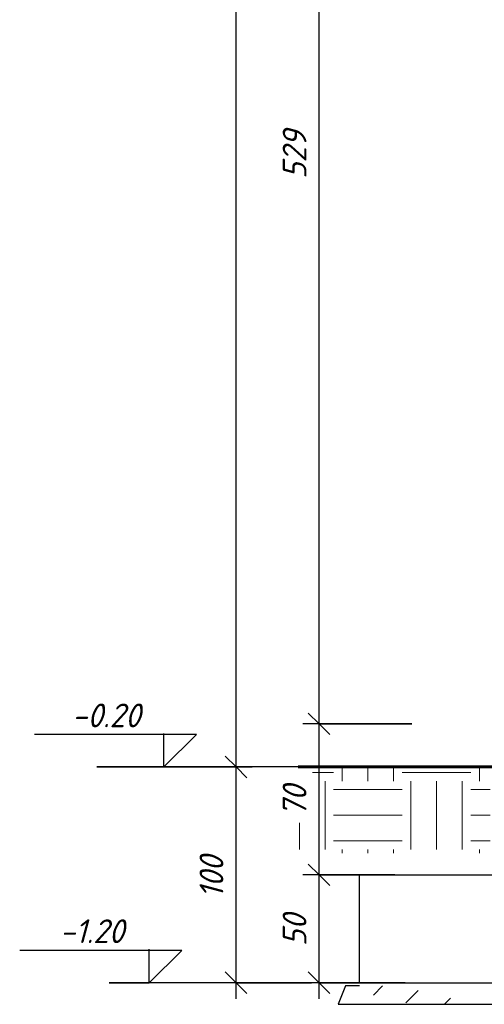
# Model space of a CAD drawing. Header units: millimetres. Extents: x -10352 to 14047, y -2253 to 9892.
# Tile 1 of 8: x -10352 to -8201, y -1300 to 3263. Entities that reach past the tile are written whole.
import ezdxf

# ---------------------------------------------------------------- set-up
doc = ezdxf.new("R2010")
doc.units = ezdxf.units.MM
for name, color, linetype, lineweight in [('A-ANNO-DIMS', 211, 'Continuous', 20), ('A-ANNO-DIMS-50', 211, 'Continuous', 20), ('A-DETL-GENF', 92, 'Continuous', 25), ('G-ANNO-DIMS', 111, 'Continuous', 20), ('S-FNDN', 32, 'Continuous', 25)]:
    doc.layers.add(name, color=color, linetype=linetype, lineweight=lineweight)
doc.styles.add('GOST Common_I', font='GOST_Common Italic.ttf', dxfattribs={"height": 110})
doc.dimstyles.new('Zasieczka', dxfattribs={"dimscale": 304.8, "dimtxt": 110.62865, "dimasz": 0.328084, "dimexe": 0.246063, "dimexo": 0.0625, "dimgap": 0.082021, "dimtad": 1, "dimdec": 0, "dimlfac": 0.1, "dimzin": 0, "dimdsep": 46, "dimtxsty": 'GOST Common_I', "dimblk1": 'OBLIQUE', "dimblk2": 'OBLIQUE', "dimsah": 1, "dimcen": 0.09, "dimdle": 0.246063, "dimadec": 1, "dimazin": 0, "dimtfac": 1, "dimtdec": 4, "dimtix": 1, "dimtmove": 0, "dimatfit": 3, "dimfxl": 1.148294, "dimfxlon": 1, "dimtvp": 1, "dimtfill": 1, "dimtolj": 1, "dimtzin": 0, "dimlwd": 25, "dimlwe": 25, "dimarcsym": 2})

# ---------------------------------------------------------------- blocks, each defined once
blk = doc.blocks.new('AR Stopa fundam 1 - SF-3-V2-A')
at = {"layer": 'S-FNDN'}
for p, q in [((-7528.9, -700), (-7528.9, -580)), ((-8778.9, -700), (-8133.9, -700)), ((-8778.9, -1200), (-8778.9, -700)), ((-7778.9, -700), (-6778.9, -700)), ((-6778.9, -700), (-6778.9, -1200)), ((-8778.9, -1200), (-6778.9, -1200))]:
    blk.add_line(p, q, dxfattribs=at)
blk = doc.blocks.new('Grunt - Grunt-1944224-A')
at = {"layer": 'A-DETL-GENF', "lineweight": 20}
h = blk.add_hatch(dxfattribs=at)
h.set_pattern_fill('FP_6', color=256, style=0, pattern_type=2)
h.set_pattern_definition([(0, (-1913.88, 5171.7), (317.5, 317.5), [317.5, -317.5]), (0, (-1913.88, 5290.76), (317.5, 317.5), [317.5, -317.5]), (0, (-1913.88, 5409.83), (317.5, 317.5), [317.5, -317.5]), (90, (-1874.2, 5449.5), (-317.5, 317.5), [317.5, -317.5]), (90, (-1755.13, 5449.5), (-317.5, 317.5), [317.5, -317.5]), (90, (-1636.06, 5449.5), (-317.5, 317.5), [317.5, -317.5])])
h.paths.add_polyline_path([(-8173.9, -600), (-8173.9, -200), (-9062.7, -200), (-9062.7, -600), (-8778.9, -600)], flags=0)
at = {"layer": 'A-DETL-GENF', "lineweight": 60}
for p in [(-8173.9, -200), (-8133.9, -200)]:
    blk.add_line(p, (-9062.7, -200), dxfattribs=at)
blk = doc.blocks.new('Podbudowa fundamentu - Z odsadzką-1948091-A')
at = {"layer": 'A-DETL-GENF', "lineweight": 20}
h = blk.add_hatch(dxfattribs=at)
h.set_pattern_fill('FP_4', color=256, style=0, pattern_type=2)
h.set_pattern_definition([(45, (-1913.88, 5171.7), (-35.921, 149.9703), [80.645, -80.645])])
h.paths.add_polyline_path([(-7833.9, -1300), (-6680.3, -1300), (-6713.8, -1215), (-8844, -1215), (-8877.5, -1300), (-8778.9, -1300)], flags=0)
at = {"layer": 'A-DETL-GENF'}
for p, q in [((-8844, -1215), (-8877.5, -1300)), ((-8778.9, -1215), (-8844, -1215)), ((-6713.8, -1215), (-6778.9, -1215)), ((-6680.3, -1300), (-6713.8, -1215)), ((-8877.5, -1300), (-6680.3, -1300))]:
    blk.add_line(p, q, dxfattribs=at)
blk = doc.blocks.new('DIMBLOCK1-A')
at = {"layer": 'A-ANNO-DIMS-50', "lineweight": 35}
for p, q in [((-9350.6, -200), (-9400.6, -150)), ((-9350.6, -200), (-9300.6, -250)), ((-9350.6, -1200), (-9400.6, -1150)), ((-9350.6, -1200), (-9300.6, -1250))]:
    blk.add_line(p, q, dxfattribs=at)
at = {"layer": 'A-ANNO-DIMS-50', "lineweight": 25}
for p, q in [((-9700.6, -200), (-9275.6, -200)), ((-9350.6, -200), (-9700.6, -200)), ((-9350.6, -1275), (-9350.6, -200)), ((-9000.6, -1200), (-9425.6, -1200)), ((-9350.6, -1200), (-9000.6, -1200))]:
    blk.add_line(p, q, dxfattribs=at)
at = {"layer": 'A-ANNO-DIMS-50', "color": 0, "lineweight": 25, "insert": (-9519.4, -808.8), "char_height": 110, "width": 261.009, "attachment_point": 1, "rotation": 90, "line_spacing_factor": 1.022761, "style": 'GOST Common_I', "bg_fill": 3, "box_fill_scale": 1.25, "bg_fill_color": 256, "bg_fill_true_color": 13158600, "bg_fill_transparency": 0}
blk.add_mtext('100', dxfattribs=at)
blk = doc.blocks.new('_Oblique')
at = {"color": 0, "linetype": 'ByBlock', "lineweight": -2}
blk.add_line((-0.5, -0.5), (0.5, 0.5), dxfattribs=at)
blk = doc.blocks.new('DIMBLOCK2-A')
at = {"layer": 'A-ANNO-DIMS-50', "lineweight": 25}
for p, q in [((-9350.6, -200), (-9350.6, 8733.7)), ((-9000.6, 8658.7), (-9425.6, 8658.7)), ((-9350.6, 8658.7), (-9000.6, 8658.7)), ((-9700.6, -200), (-9275.6, -200)), ((-9350.6, -200), (-9700.6, -200))]:
    blk.add_line(p, q, dxfattribs=at)
at = {"layer": 'A-ANNO-DIMS-50', "lineweight": 35}
for p, q in [((-9350.6, 8658.7), (-9400.6, 8708.7)), ((-9350.6, 8658.7), (-9300.6, 8608.7)), ((-9350.6, -200), (-9400.6, -150)), ((-9350.6, -200), (-9300.6, -250))]:
    blk.add_line(p, q, dxfattribs=at)
at = {"layer": 'A-ANNO-DIMS-50', "color": 0, "lineweight": 25, "insert": (-9519.4, 4108.4), "char_height": 110, "width": 290.26, "attachment_point": 1, "rotation": 90, "line_spacing_factor": 1.022761, "style": 'GOST Common_I', "bg_fill": 3, "box_fill_scale": 1.25, "bg_fill_color": 256, "bg_fill_true_color": 13158600, "bg_fill_transparency": 0}
blk.add_mtext('886', dxfattribs=at)
blk = doc.blocks.new('Rzędne punktów - Etyk_Wymiar punktowy_Rzedna - Wnętrze-1052920-A')
at = {"layer": 'G-ANNO-DIMS', "lineweight": 25}
for p, q in [((-9719.5, 8658.7), (-9719.5, 8958.7)), ((-9569.5, 8808.7), (-10319.5, 8808.7)), ((-9719.5, 8658.7), (-9569.5, 8808.7))]:
    blk.add_line(p, q, dxfattribs=at)
blk = doc.blocks.new('DIMBLOCK3-A')
at = {"layer": 'A-ANNO-DIMS-50', "lineweight": 35}
for p, q in [((-8965.9, -700), (-9015.9, -650)), ((-8965.9, -700), (-8915.9, -750)), ((-8965.9, -1200), (-9015.9, -1150)), ((-8965.9, -1200), (-8915.9, -1250))]:
    blk.add_line(p, q, dxfattribs=at)
at = {"layer": 'A-ANNO-DIMS-50', "lineweight": 25}
for p, q in [((-8615.9, -700), (-9040.9, -700)), ((-8965.9, -1275), (-8965.9, -700)), ((-8965.9, -700), (-8615.9, -700)), ((-8615.9, -1200), (-9040.9, -1200)), ((-8965.9, -1200), (-8615.9, -1200))]:
    blk.add_line(p, q, dxfattribs=at)
at = {"layer": 'A-ANNO-DIMS-50', "color": 0, "lineweight": 25, "insert": (-9134.6, -1030.6), "char_height": 110, "width": 193.506, "attachment_point": 1, "rotation": 90, "line_spacing_factor": 1.022761, "style": 'GOST Common_I', "bg_fill": 3, "box_fill_scale": 1.25, "bg_fill_color": 256, "bg_fill_true_color": 13158600, "bg_fill_transparency": 0}
blk.add_mtext('50', dxfattribs=at)
blk = doc.blocks.new('DIMBLOCK4-A')
at = {"layer": 'A-ANNO-DIMS-50', "lineweight": 35}
for p, q in [((-8965.9, 0), (-9015.9, 50)), ((-8965.9, 0), (-8915.9, -50)), ((-8965.9, -700), (-9015.9, -650)), ((-8965.9, -700), (-8915.9, -750))]:
    blk.add_line(p, q, dxfattribs=at)
at = {"layer": 'A-ANNO-DIMS-50', "lineweight": 25}
for p, q in [((-8965.9, -700), (-8965.9, 0)), ((-8965.9, 0), (-8537.3, 0)), ((-8537.3, 0), (-9040.9, 0)), ((-8615.9, -700), (-9040.9, -700)), ((-8965.9, -700), (-8615.9, -700))]:
    blk.add_line(p, q, dxfattribs=at)
at = {"layer": 'A-ANNO-DIMS-50', "color": 0, "lineweight": 25, "insert": (-9134.6, -430.6), "char_height": 110, "width": 193.506, "attachment_point": 1, "rotation": 90, "line_spacing_factor": 1.022761, "style": 'GOST Common_I', "bg_fill": 3, "box_fill_scale": 1.25, "bg_fill_color": 256, "bg_fill_true_color": 13158600, "bg_fill_transparency": 0}
blk.add_mtext('70', dxfattribs=at)
blk = doc.blocks.new('DIMBLOCK5-A')
at = {"layer": 'A-ANNO-DIMS-50', "lineweight": 35}
for p, q in [((-8965.9, 5291.9), (-9015.9, 5341.9)), ((-8965.9, 5291.9), (-8915.9, 5241.9)), ((-8965.9, 0), (-9015.9, 50)), ((-8965.9, 0), (-8915.9, -50))]:
    blk.add_line(p, q, dxfattribs=at)
at = {"layer": 'A-ANNO-DIMS-50', "lineweight": 25}
for p, q in [((-8615.9, 5291.9), (-9040.9, 5291.9)), ((-8965.9, 0), (-8965.9, 5291.9)), ((-8965.9, 5291.9), (-8615.9, 5291.9)), ((-8965.9, 0), (-8537.3, 0)), ((-8537.3, 0), (-9040.9, 0))]:
    blk.add_line(p, q, dxfattribs=at)
at = {"layer": 'A-ANNO-DIMS-50', "color": 0, "lineweight": 25, "insert": (-9134.6, 2525), "char_height": 110, "width": 290.26, "attachment_point": 1, "rotation": 90, "line_spacing_factor": 1.022761, "style": 'GOST Common_I', "bg_fill": 3, "box_fill_scale": 1.25, "bg_fill_color": 256, "bg_fill_true_color": 13158600, "bg_fill_transparency": 0}
blk.add_mtext('529', dxfattribs=at)

msp = doc.modelspace()

# ---------------------------------------------------------------- linework, layer by layer
at = {"layer": 'G-ANNO-DIMS', "lineweight": 25}
msp.add_line((-9938, -1200), (-9752.2, -1200), dxfattribs=at)

# ---------------------------------------------------------------- block references
at = {"layer": 'A-DETL-GENF'}
for name in ['Grunt - Grunt-1944224-A', 'Podbudowa fundamentu - Z odsadzką-1948091-A']:
    msp.add_blockref(name, (0, 0), dxfattribs=at)
at = {"layer": 'S-FNDN'}
msp.add_blockref('AR Stopa fundam 1 - SF-3-V2-A', (0, 0), dxfattribs=at)

# ---------------------------------------------------------------- next in the draw order: dimensions: what is measured, and where the dimension line sits
at = {"layer": 'A-ANNO-DIMS', "lineweight": 25}
dim = msp.add_linear_dim(base=(-9350.6, -200), p1=(-9000.6, -1200), p2=(-9700.6, -200), angle=90, dimstyle='Zasieczka', override={"dimpost": '<>', "dimfxl": 1220.655562}, dxfattribs=at)
dim.commit()
dim.dimension.update_dxf_attribs({"geometry": 'DIMBLOCK1-A', "text_midpoint": (-9430.6, -700)})

# ---------------------------------------------------------------- next in the draw order: linework, layer by layer
at = {"layer": 'G-ANNO-DIMS', "lineweight": 25}
msp.add_line((-8568.1, -1200), (-9938, -1200), dxfattribs=at)

# ---------------------------------------------------------------- next in the draw order: block references
msp.add_blockref('Rzędne punktów - Etyk_Wymiar punktowy_Rzedna - Wnętrze-1052920-A', (-32.7, -9858.7), dxfattribs=at)

# ---------------------------------------------------------------- next in the draw order: dimensions: what is measured, and where the dimension line sits
at = {"layer": 'A-ANNO-DIMS', "lineweight": 25}
dim = msp.add_linear_dim(base=(-9350.6, 8658.7), p1=(-9700.6, -200), p2=(-9000.6, 8658.7), angle=90, dimstyle='Zasieczka', override={"dimpost": '<>', "dimfxl": 8886.274716}, dxfattribs=at)
dim.commit()
dim.dimension.update_dxf_attribs({"geometry": 'DIMBLOCK2-A', "text_midpoint": (-9430.6, 4229.3)})

# ---------------------------------------------------------------- next in the draw order: linework, layer by layer
at = {"layer": 'G-ANNO-DIMS', "lineweight": 25}
for p, q in [((-9995.3, -200), (-9684.3, -200)), ((-8935.3, -200), (-9995.3, -200))]:
    msp.add_line(p, q, dxfattribs=at)

# ---------------------------------------------------------------- next in the draw order: block references
msp.add_blockref('Rzędne punktów - Etyk_Wymiar punktowy_Rzedna - Wnętrze-1052920-A', (35.2, -8858.7), dxfattribs=at)

# ---------------------------------------------------------------- next in the draw order: texts
at = {"layer": 'G-ANNO-DIMS', "lineweight": 25, "insert": (-10167, -906.2), "char_height": 110, "width": 395.603, "attachment_point": 1, "line_spacing_factor": 1.022761, "style": 'GOST Common_I', "bg_fill": 3, "box_fill_scale": 1.25, "bg_fill_color": 256, "bg_fill_true_color": 13158600, "bg_fill_transparency": 0}
msp.add_mtext('-1.20', dxfattribs=at)

# ---------------------------------------------------------------- next in the draw order: dimensions: what is measured, and where the dimension line sits
at = {"layer": 'A-ANNO-DIMS', "lineweight": 25}
dim = msp.add_linear_dim(base=(-8965.9, -700), p1=(-8615.9, -1200), p2=(-8615.9, -700), angle=90, dimstyle='Zasieczka', override={"dimpost": '<>', "dimfxl": 500}, dxfattribs=at)
dim.commit()
dim.dimension.update_dxf_attribs({"geometry": 'DIMBLOCK3-A', "text_midpoint": (-9045.9, -950)})

# ---------------------------------------------------------------- next in the draw order: texts
at = {"layer": 'G-ANNO-DIMS', "lineweight": 25, "insert": (-10110.7, 93.8), "char_height": 110, "width": 423.481, "attachment_point": 1, "line_spacing_factor": 1.022761, "style": 'GOST Common_I', "bg_fill": 3, "box_fill_scale": 1.25, "bg_fill_color": 256, "bg_fill_true_color": 13158600, "bg_fill_transparency": 0}
msp.add_mtext('-0.20', dxfattribs=at)

# ---------------------------------------------------------------- next in the draw order: dimensions: what is measured, and where the dimension line sits
at = {"layer": 'A-ANNO-DIMS', "lineweight": 25}
dim = msp.add_linear_dim(base=(-8965.9, 0), p1=(-8615.9, -700), p2=(-8537.3, 0), angle=90, dimstyle='Zasieczka', override={"dimpost": '<>', "dimfxl": 704.400069}, dxfattribs=at)
dim.commit()
dim.dimension.update_dxf_attribs({"geometry": 'DIMBLOCK4-A', "text_midpoint": (-9046.6, -350)})

# ---------------------------------------------------------------- next in the draw order: dimensions: what is measured, and where the dimension line sits
dim = msp.add_linear_dim(base=(-8965.9, 5291.9), p1=(-8537.3, 0), p2=(-8615.9, 5291.9), angle=90, dimstyle='Zasieczka', override={"dimpost": '<>', "dimfxl": 5292.485059}, dxfattribs=at)
dim.commit()
dim.dimension.update_dxf_attribs({"geometry": 'DIMBLOCK5-A', "text_midpoint": (-9045.9, 2646)})

doc.saveas('drawing.dxf')
